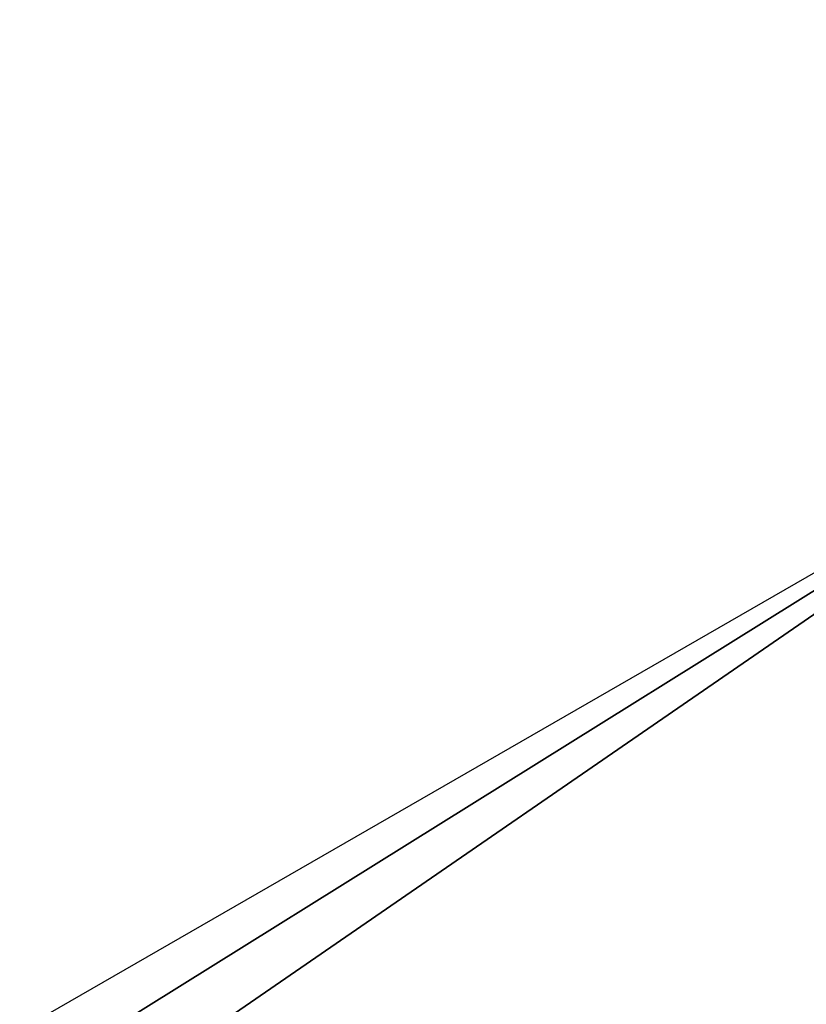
# Model space of a CAD drawing. Header units: millimetres. Extents: x -580 to 582, y -213 to 213.
# Tile 234 of 256: x -421.51601 to -421.50898, y 44.67471 to 44.68352. Entities that reach past the tile are written whole.
import ezdxf

# ---------------------------------------------------------------- set-up
doc = ezdxf.new("R2010")
doc.units = ezdxf.units.MM
doc.header["$LTSCALE"] = 25.4
doc.layers.get('0').update_dxf_attribs({"true_color": 0xff5454})

# ---------------------------------------------------------------- blocks, each defined once
blk = doc.blocks.new('CRAFT-9150.STL')
at = {"color": 250, "true_color": 0x262626}
mesh = blk.add_polyface(dxfattribs=at)
corners = [(-416.5813599, 49.039959, 91.766655), (-421.5056152, 44.6804733, 91.2593002), (-416.4866943, 48.9437561, 91.2593002), (-421.5852661, 44.7894363, 91.766655)]
mesh.append_faces([[corners[k] for k in face] for face in [(0, 1, 2), (1, 0, 3)]], dxfattribs={"vtx0": -1, "color": 250})
mesh = blk.add_polyface(dxfattribs=at)
corners = [(-422.7780457, 43.9470901, 91.766655), (-427.0917969, 41.1933861, 91.2593002), (-421.5056152, 44.6804733, 91.2593002)]
mesh.append_faces([[corners[k] for k in face] for face in [(0, 1, 2)]], dxfattribs={"color": 250})
mesh = blk.add_polyface(dxfattribs=at)
corners = [(-421.5056152, 44.6804733, 91.2593002), (-426.9521179, 40.9283028, 90.8282089), (-421.3288269, 44.4385529, 90.8282089), (-427.0917969, 41.1933861, 91.2593002)]
mesh.append_faces([[corners[k] for k in face] for face in [(0, 1, 2), (1, 0, 3)]], dxfattribs={"vtx0": -1, "color": 250})

msp = doc.modelspace()

# ---------------------------------------------------------------- block references
at = {"color": 0}
msp.add_blockref('CRAFT-9150.STL', (0, 0), dxfattribs=at)

doc.saveas('drawing.dxf')
